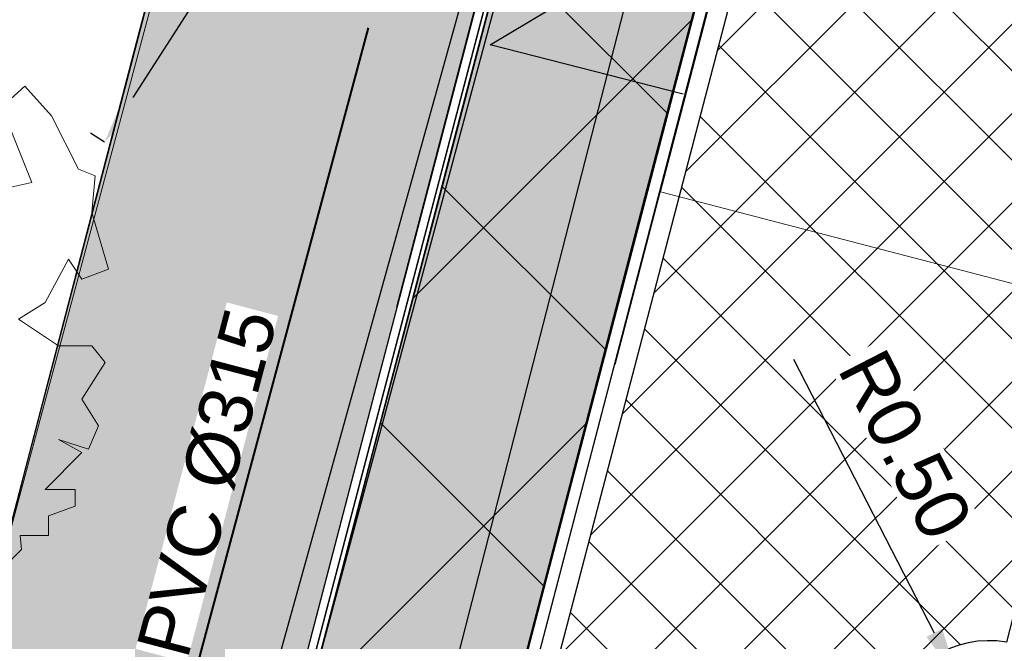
# Model space of a CAD drawing. Header units: metres. Extents: x 252743 to 254903, y 592696 to 593766.
# Tile 18 of 174: x 253659.57 to 253666.98, y 592976.65 to 592981.34. Entities that reach past the tile are written whole.
import ezdxf
from ezdxf.enums import TextEntityAlignment as Align

# ---------------------------------------------------------------- set-up
doc = ezdxf.new("R2010")
doc.units = ezdxf.units.M
doc.linetypes.add('ACAD_ISO11W100', pattern=[33, 12, -3, 12, -3, 0, -3])
doc.linetypes.add('DASHED', pattern=[19.049999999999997, 12.7, -6.35])
for name, color, linetype, lineweight in [('132034000_dwg', 8, 'Continuous', 5), ('B-BH-GR-BEPLANTING_CULTUUR_HEESTERS-G', 250, 'Continuous', 18), ('B-BH-VH-OPENVERHARDING-G', 250, 'Continuous', 18), ('B-WE-GR-BOOM-S2', 8, 'Continuous', 9), ('B-WE-GR-BOOM_STAMDIAMETER-T', 7, 'Continuous', 25), ('N-RI-HWA-PVC', 150, 'ACAD_ISO11W100', 40)]:
    doc.layers.add(name, color=color, linetype=linetype, lineweight=lineweight)
doc.layers.add('ALGEMEEN HULP', color=6, linetype='Continuous', plot=False)
for name, color, linetype in [('B-RI-DWA-BETON', 8, 'Continuous'), ('B-RI-HWA-PVC', 8, 'Continuous'), ('N-GR-ARC-GROENVOORZIENING-N', 82, 'Continuous'), ('N-KL-NUTSSTROOK', 10, 'Continuous'), ('N-RI-TEKST 200', 7, 'Continuous'), ('N-WB-ANTIWORTELSCHERM', 6, 'ZIGZAG'), ('N-WB-ARC-ASFALT', 8, 'Continuous'), ('N-WB-ARC-BETONTEGEL 30X30', 8, 'Continuous'), ('N-WB-BAND GAZONBAND 10x20', 7, 'DASHED'), ('N-WB-BOCHTSTRAAL', 7, 'Continuous'), ('N-WB-KANTVERHARDING', 2, 'Continuous'), ('N-WB-MAATVOERING-VERHARDINGEN', 7, 'Continuous')]:
    doc.layers.add(name, color=color, linetype=linetype)
doc.layers.add('N-WB-ARC-ASFALT ROOD', color=7, linetype='Continuous', true_color=0xff6666)
doc.layers.get('0').freeze()
doc.styles.add('N_STANDARD 200', font='arial.ttf', dxfattribs={"height": 0.4})
doc.styles.add('NLCS-ISO', font='txt')
doc.linetypes.add('ZIGZAG', pattern='A,0.00254,-5.08,[131,ltypeshp.shx,S=5.08,R=0,X=-5.08,Y=0],-10.16,[131,ltypeshp.shx,S=5.08,R=180,X=5.08,Y=0],-5.08', length=20.32254)
doc.dimstyles.new('N_DIMENSION 200', dxfattribs={"dimtxt": 0.4, "dimasz": 0.4, "dimexe": 0.125, "dimexo": 0.125, "dimgap": 0.25, "dimtad": 1, "dimzin": 3, "dimdsep": 46, "dimtxsty": 'N_STANDARD 200', "dimcen": 0, "dimazin": 3, "dimtfac": 1, "dimtix": 1, "dimtmove": 2, "dimatfit": 3, "dimfxl": 0.125, "dimfxlon": 1, "dimtfill": 1, "dimtolj": 1, "dimtzin": 0, "dimarcsym": 0})

# ---------------------------------------------------------------- blocks, each defined once
blk = doc.blocks.new('*D632')
at = {"layer": 'Defpoints', "color": 0, "transparency": 16777216}
for p in [(253666.6391928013, 592976.3622232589), (253666.8678428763, 592975.9175670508)]:
    blk.add_point(p, dxfattribs=at)
at = {"layer": 'N-WB-BOCHTSTRAAL', "color": 0, "lineweight": -2, "transparency": 16777216}
for p, q in [((253665.3951242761, 592978.7815655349), (253666.4562727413, 592976.7179482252)), ((253666.8678428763, 592975.9175670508), (253666.6391928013, 592976.3622232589))]:
    blk.add_line(p, q, dxfattribs=at)
at = {"layer": 'N-WB-BOCHTSTRAAL', "color": 0, "transparency": 16777216}
blk.add_solid([(253666.5155602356, 592976.7484349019), (253666.3969852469, 592976.6874615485), (253666.6391928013, 592976.3622232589)], dxfattribs=at)
at = {"layer": 'N-WB-BOCHTSTRAAL', "color": 0, "transparency": 16777216, "insert": (253666.2381901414, 592978.1353384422), "char_height": 0.4, "attachment_point": 5, "rotation": 297.2130278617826, "style": 'N_STANDARD 200', "bg_fill": 3, "box_fill_scale": 1.1, "bg_fill_color": 256, "bg_fill_true_color": 13158600, "bg_fill_transparency": 0}
blk.add_mtext('\\A1;R0.50', dxfattribs=at)
blk = doc.blocks.new('132034000_dwg_GWW-CAD Bgt tekening 12A-1381416-Plot dakaanzicht')
at = {"layer": 'B-BH-GR-BEPLANTING_CULTUUR_HEESTERS-G', "color": 253, "lineweight": 9, "flags": 128}
blk.add_lwpolyline([(253665724, 592985118), (253691137, 592978444), (253690477, 592975920), (253674943, 592979885), (253674304, 592977460), (253664393, 592980041), (253665075, 592982645)], close=True, dxfattribs=at)
at = {"layer": 'B-BH-VH-OPENVERHARDING-G', "color": 253, "lineweight": 9, "flags": 128}
for points in [[(253661744.4875223, 592955675.2889874), (253661720, 592955740), (253661300, 592956971), (253660670, 592958554.0000001), (253660144, 592959710.0000001), (253659589, 592960768), (253658944, 592962021.0000001), (253658523, 592962914.0000001), (253658133, 592964085.0000001), (253657946, 592965000.0000001), (253657796, 592965968.0000001), (253657668, 592966929.0000001), (253657584.9999999, 592968077.0000001), (253657570, 592969172.0000001), (253657593, 592970268.0000001), (253658271, 592972956.0000001), (253659202, 592976405.0000001), (253660849, 592982546.0000001), (253665530, 593000000.0000001), (253666110, 593002166.0000001), (253666687, 593004322.0000001), (253668532, 593011215.0000001), (253670047, 593016811.0000001)], [(253665075, 592982645), (253664393, 592980041), (253674304, 592977460), (253673562, 592974542), (253673292, 592973529), (253665315, 592975607), (253665120, 592975652), (253664947, 592975675), (253664774, 592975675), (253664587, 592975675), (253664429, 592975652), (253664257, 592975585), (253664137, 592975472), (253664017, 592975352), (253663866, 592975277), (253663611, 592975255), (253663371, 592975277), (253663229, 592975315), (253662351, 592971975), (253661551, 592969165), (253659976, 592969498), (253660094, 592970075), (253667930, 593000000)], [(253681380, 593049589.0000001), (253667930, 593000000.0000001), (253660094, 592970075.0000001), (253659976, 592969498.0000001), (253659919, 592968756), (253659919, 592967915.0000001), (253660009, 592967060.0000001), (253660189, 592966084), (253660430, 592965124.0000001), (253661030, 592963608), (253661555, 592962392.0000002), (253662216, 592961087), (253662846, 592959721), (253663386, 592958460.0000001)]]:
    blk.add_lwpolyline(points, dxfattribs=at)
blk = doc.blocks.new('132034000_dwg-1357416-Plot dakaanzicht')
blk.add_blockref('132034000_dwg_GWW-CAD Bgt tekening 12A-1381416-Plot dakaanzicht', (0, 0))
blk = doc.blocks.new('SGR-BOOM_06_ST')
at = {"linetype": 'Continuous', "flags": 128}
blk.add_lwpolyline([(2.697926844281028, 3.519936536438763), (2.530031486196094, 3.938911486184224), (2.197017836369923, 4.064448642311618), (1.94450365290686, 4.524361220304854), (1.273022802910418, 4.692183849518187), (0.8554126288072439, 4.524288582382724), (1.107912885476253, 4.273186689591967), (1.064270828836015, 3.811889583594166), (0.2276521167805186, 3.979701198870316), (0.3518243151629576, 4.315444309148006), (0.1839317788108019, 4.692111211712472), (-0.1504327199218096, 4.608837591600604), (-0.4861730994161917, 4.692066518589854), (-1.154910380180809, 4.649713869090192), (-1.490634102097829, 4.483188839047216), (-1.95193375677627, 4.56504461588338), (-2.538756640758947, 4.105076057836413), (-2.119756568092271, 3.896293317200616), (-1.994180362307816, 3.643818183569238), (-1.575180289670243, 3.435035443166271), (-1.994130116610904, 2.890461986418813), (-2.538667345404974, 2.766231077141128), (-2.915367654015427, 3.099211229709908), (-2.619546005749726, 3.216664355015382), (-2.873110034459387, 3.855299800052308), (-3.627802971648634, 3.434898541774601), (-4.004453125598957, 3.015887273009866), (-3.794266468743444, 2.84803387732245), (-4.004419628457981, 2.513649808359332), (-4.424759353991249, 2.345754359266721), (-4.716801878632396, 2.05367287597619), (-5.01017267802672, 1.214316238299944), (-3.88011881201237, 0.9209648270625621), (-3.712226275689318, 0.5442979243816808), (-4.004271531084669, 0.2931597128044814), (-4.506508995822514, 0.2931262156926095), (-4.602327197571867, 0.5555981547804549), (-5.093368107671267, 0.3763383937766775), (-4.757596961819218, -0.1681847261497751), (-4.925450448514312, -0.3770066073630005), (-4.716628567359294, -0.544860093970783), (-4.88446521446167, -1.006165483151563), (-4.532341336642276, -1.182198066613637), (-4.716561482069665, -1.550699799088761), (-4.424496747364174, -1.591623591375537), (-4.292786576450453, -1.70719043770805), (-4.61907625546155, -2.106831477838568), (-3.920821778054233, -2.682045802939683), (-3.668355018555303, -2.430910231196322), (-3.459575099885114, -1.969602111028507), (-3.627456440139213, -1.760802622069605), (-3.418684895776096, -1.173935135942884), (-3.123882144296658, -1.341782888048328), (-2.788119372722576, -1.760746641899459), (-2.496040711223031, -2.010481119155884), (-2.788049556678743, -2.807529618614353), (-3.418567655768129, -2.931766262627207), (-3.668290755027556, -3.394441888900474), (-3.332530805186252, -3.771097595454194), (-2.831649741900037, -3.896623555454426), (-2.768861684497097, -4.022178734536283), (-2.70607362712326, -4.147733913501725), (-2.328058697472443, -3.728722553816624), (-1.825821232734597, -3.728689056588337), (-1.574691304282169, -3.89653972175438), (-1.698860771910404, -4.27322610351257), (-1.6988383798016, -4.608960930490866), (-1.154284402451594, -4.735848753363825), (-0.6097418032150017, -4.692139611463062), (-0.4855303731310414, -4.944614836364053), (-0.2330665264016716, -4.64980644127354), (0.1012924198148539, -4.483281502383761), (-0.05880460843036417, -4.006538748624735), (0.2691206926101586, -3.89641674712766), (0.7727313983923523, -4.023307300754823), (0.8560217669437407, -4.608790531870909), (1.149445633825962, -4.565098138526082), (1.441519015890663, -4.735675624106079), (2.070647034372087, -4.232031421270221), (2.365446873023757, -4.356206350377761), (2.321760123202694, -4.14739857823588), (2.657483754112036, -3.979508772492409), (2.406348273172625, -3.728406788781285), (2.112915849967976, -3.643810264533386), (2.574182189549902, -3.226158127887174), (2.615108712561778, -2.975036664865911), (3.159645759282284, -2.848076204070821), (3.537702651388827, -3.058226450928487), (3.787439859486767, -2.807091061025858), (3.770391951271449, -2.632754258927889), (4.123163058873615, -2.632730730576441), (4.123146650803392, -2.386717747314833), (4.458873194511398, -2.262500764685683), (4.458859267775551, -2.05369007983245), (4.082181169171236, -2.05371520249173), (4.543444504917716, -1.591025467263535), (4.250006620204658, -1.424542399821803), (4.626693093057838, -1.550076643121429), (4.752232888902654, -1.256641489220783), (4.54339981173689, -0.9209205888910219), (4.835431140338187, -0.4609716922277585), (4.667549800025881, -0.2521722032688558), (4.249928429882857, -0.2522000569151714), (3.746303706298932, 0.08486595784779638), (4.082024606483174, 0.2936990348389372), (4.375415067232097, 0.8382641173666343), (4.543299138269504, 0.5885213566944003), (4.876296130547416, 0.7127381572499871), (4.667437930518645, 1.425137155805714), (4.711079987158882, 1.886434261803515), (4.499534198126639, 1.969671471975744), (4.163754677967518, 2.639753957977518), (3.828442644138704, 3.012677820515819), (3.373874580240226, 2.603955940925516), (3.662895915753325, 2.430909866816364), (3.914056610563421, 1.801765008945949), (3.537384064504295, 1.718488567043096), (3.327180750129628, 2.136095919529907), (2.991451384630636, 2.054186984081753), (2.657064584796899, 2.305283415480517), (2.238064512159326, 2.514066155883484), (2.446864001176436, 2.681947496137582), (2.321287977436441, 2.931693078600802), (2.530081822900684, 3.184190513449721), (2.865825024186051, 3.05865353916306), (3.159240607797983, 3.226540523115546)], close=True, dxfattribs=at)
blk.add_circle((0, 0), 0.15)
at = {"layer": 'B-WE-GR-BOOM_STAMDIAMETER-T', "style": 'NLCS-ISO'}
blk.add_attdef('STAMDIAMETER', text='', height=0.3, dxfattribs=at).set_placement((0, 0), align=Align.BOTTOM_LEFT)
blk = doc.blocks.new('*D1213')
at = {"layer": 'Defpoints', "color": 0, "transparency": 16777216}
for p in [(253664.3926025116, 592986.9359214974), (253664.4342204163, 592986.9091910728), (253660.246174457, 592980.3886175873)]:
    blk.add_point(p, dxfattribs=at)
at = {"layer": 'N-WB-MAATVOERING-VERHARDINGEN', "color": 0, "lineweight": -2, "transparency": 16777216}
for p, q in [((253664.3926025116, 592986.9359214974), (253664.2874276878, 592987.0034733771)), ((253660.4207225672, 592980.7519074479), (253664.1764364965, 592986.5993620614)), ((253660.2045565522, 592980.4153480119), (253660.0993817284, 592980.4828998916))]:
    blk.add_line(p, q, dxfattribs=at)
at = {"layer": 'N-WB-MAATVOERING-VERHARDINGEN', "color": 0, "transparency": 16777216}
for points in [[(253664.1203432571, 592986.6353897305), (253664.2325297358, 592986.5633343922), (253664.3926025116, 592986.9359214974)], [(253660.3646293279, 592980.787935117), (253660.4768158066, 592980.7158797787), (253660.2045565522, 592980.4153480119)]]:
    blk.add_solid(points, dxfattribs=at)
at = {"layer": 'N-WB-MAATVOERING-VERHARDINGEN', "color": 0, "transparency": 16777216, "insert": (253661.9170804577, 592983.9206646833), "char_height": 0.4, "attachment_point": 5, "rotation": 57.28810328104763, "style": 'N_STANDARD 200', "bg_fill": 3, "box_fill_scale": 1.1, "bg_fill_color": 256, "bg_fill_true_color": 13158600, "bg_fill_transparency": 0}
blk.add_mtext('\\A1;7.75', dxfattribs=at)

msp = doc.modelspace()

# ---------------------------------------------------------------- hatches: boundary and pattern name
at = {"layer": 'N-GR-ARC-GROENVOORZIENING-N'}
h = msp.add_hatch(dxfattribs=at)
h.set_pattern_fill('ANSI37', color=256, scale=0.15)
h.set_pattern_definition([(45, (0, 0), (-0.3367596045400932, 0.3367596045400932), []), (135, (0, 0), (-0.3367596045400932, -0.3367596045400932), [])])
edge = h.paths.add_edge_path()
edge.add_line((253665.8241202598, 592984.9365791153), (253690.9600179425, 592978.3349708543))
edge.add_line((253690.9600179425, 592978.3349708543), (253689.2832720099, 592971.9145562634))
edge.add_line((253689.2832720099, 592971.9145562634), (253687.3934096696, 592972.3992110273))
edge.add_line((253687.3934096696, 592972.3992110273), (253688.3976139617, 592976.2554228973))
edge.add_line((253688.3976139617, 592976.2554228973), (253668.5590276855, 592981.420747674))
edge.add_line((253668.5590276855, 592981.420747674), (253667.3754601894, 592976.8749917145))
edge.add_line((253667.3754601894, 592976.8749917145), (253667.0747247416, 592976.9405079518))
edge.add_line((253667.0747247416, 592976.9405079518), (253667.0006111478, 592976.6473919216))
edge.add_arc((253666.8685222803, 592975.898911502), 0.7600463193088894, 79.99171674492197, 165.8970195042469)
edge.add_line((253666.1313842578, 592976.0841085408), (253665.9221358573, 592975.2885269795))
edge.add_arc((253665.2340673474, 592975.5186932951), 0.7255444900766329, 249.5883620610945, 341.50435756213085, ccw=False)
edge.add_line((253664.9810246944, 592974.838704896), (253664.9554193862, 592974.7412997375))
edge.add_line((253664.9554193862, 592974.7412997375), (253663.2731507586, 592975.1835248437))
edge.add_line((253663.2731507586, 592975.1835248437), (253665.8241202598, 592984.9365791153))
at = {"layer": 'N-KL-NUTSSTROOK'}
h = msp.add_hatch(dxfattribs=at)
h.set_pattern_fill('ANSI37', color=256, scale=0.5)
h.set_pattern_definition([(45, (0.01110095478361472, -0.01331456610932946), (-1.122532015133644, 1.122532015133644), []), (135, (0.01110095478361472, -0.01331456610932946), (-1.122532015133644, -1.122532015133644), [])])
h.paths.add_polyline_path([(253685.6844245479, 593059.7696635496), (253683.9435395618, 593052.9563786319), (253682.0082150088, 593045.9572178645), (253680.0768857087, 593039.0373696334), (253678.1531198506, 593032.1446208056), (253673.8580865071, 593016.518632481), (253669.749841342, 593000.8466031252), (253665.6408736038, 592985.1955043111), (253661.5551687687, 592969.5514562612), (253660.1036000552, 592969.9295412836), (253661.566046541, 592975.5442613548), (253663.0324861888, 592981.168338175), (253666.0084195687, 592992.5500385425), (253667.4853712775, 592998.277640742), (253669.0109342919, 593003.9443029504), (253672.004578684, 593015.3646425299), (253674.9797750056, 593026.3024087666), (253677.9985052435, 593037.1704637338), (253681.190632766, 593048.6076836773), (253684.224756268, 593060.1159785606)])
at = {"layer": 'N-WB-ARC-ASFALT ROOD'}
h = msp.add_hatch(color=256, dxfattribs=at)
h.dxf.hatch_style = 1
edge = h.paths.add_edge_path()
edge.add_line((253681.795198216, 593060.7059606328), (253684.1282167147, 593060.142150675))
edge.add_line((253684.1282167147, 593060.142150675), (253682.5989554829, 593054.1359466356))
edge.add_line((253682.5989554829, 593054.1359466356), (253682.1889293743, 593052.5565142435))
edge.add_line((253682.1889293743, 593052.5565142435), (253680.6620729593, 593047.0858704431))
edge.add_line((253680.6620729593, 593047.0858704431), (253679.1054187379, 593041.5084627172))
edge.add_line((253679.1054187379, 593041.5084627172), (253678.549143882, 593039.5153600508))
edge.add_line((253678.549143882, 593039.5153600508), (253677.9928690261, 593037.5222573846))
edge.add_line((253677.9928690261, 593037.5222573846), (253676.8855549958, 593033.5548112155))
edge.add_line((253676.8855549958, 593033.5548112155), (253674.8652522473, 593026.2635190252))
edge.add_line((253674.8652522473, 593026.2635190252), (253672.5949240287, 593018.0106704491))
edge.add_line((253672.5949240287, 593018.0106704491), (253669.1808892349, 593004.990021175))
edge.add_line((253669.1808892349, 593004.990021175), (253667.7481913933, 592999.5260569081))
edge.add_line((253667.7481913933, 592999.5260569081), (253666.2847002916, 592994.0059281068))
edge.add_line((253666.2847002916, 592994.0059281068), (253664.0826329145, 592985.5608251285))
edge.add_line((253664.0826329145, 592985.5608251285), (253663.1593980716, 592982.0452766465))
edge.add_line((253663.1593980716, 592982.0452766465), (253662.2369665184, 592978.516837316))
edge.add_line((253662.2369665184, 592978.516837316), (253660.006828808, 592969.9547469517))
edge.add_arc((253666.0676338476, 592968.4498053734), 6.244854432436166, 166.0550773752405, 177.3909185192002)
edge.add_arc((253671.3733736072, 592968.3499073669), 11.5505111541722, 178.0939806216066, 204.17029611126)
edge.add_line((253660.8354667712, 592963.6205493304), (253661.3879641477, 592962.4570251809))
edge.add_line((253661.3879641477, 592962.4570251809), (253661.9203218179, 592961.4069519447))
edge.add_line((253661.9203218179, 592961.4069519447), (253662.3882558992, 592960.3836082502))
edge.add_line((253662.3882558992, 592960.3836082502), (253663.0665735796, 592958.6907580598))
edge.add_line((253663.0665735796, 592958.6907580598), (253663.7417722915, 592956.9366841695))
edge.add_line((253663.7417722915, 592956.9366841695), (253664.4567925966, 592954.6718779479))
edge.add_line((253664.4567925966, 592954.6718779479), (253665.1018604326, 592952.5979883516))
edge.add_arc((253657.4625816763, 592950.2228209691), 8.000000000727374, -15.185234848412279, 17.271260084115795, ccw=False)
edge.add_line((253665.1832539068, 592948.1272970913), (253663.8743140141, 592943.3046863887))
edge.add_line((253663.8743140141, 592943.3046863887), (253662.2023406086, 592937.1479015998))
edge.add_line((253662.2023406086, 592937.1479015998), (253660.5501915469, 592931.0761358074))
edge.add_line((253660.5501915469, 592931.0761358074), (253657.2588915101, 592918.9803731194))
edge.add_line((253657.2588915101, 592918.9803731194), (253654.956477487, 592910.5188371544))
edge.add_line((253654.956477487, 592910.5188371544), (253653.3995344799, 592904.7976819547))
edge.add_arc((253645.1249373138, 592907.1613335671), 8.605568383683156, 290.78435530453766, 344.05792668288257, ccw=False)
edge.add_line((253648.1786378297, 592899.1157931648), (253644.0813659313, 592897.5188260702))
edge.add_arc((253645.8607225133, 592892.9533151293), 4.89999999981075, 111.2927906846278, 175.0684615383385)
edge.add_line((253640.9788616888, 592893.3745453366), (253640.167268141, 592883.9685562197))
edge.add_line((253640.167268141, 592883.9685562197), (253637.7819840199, 592884.2424560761))
edge.add_line((253637.7819840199, 592884.2424560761), (253638.1915143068, 592888.9887203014))
edge.add_line((253638.1915143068, 592888.9887203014), (253638.4442218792, 592891.9174827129))
edge.add_line((253638.4442218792, 592891.9174827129), (253638.5877461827, 592893.5808621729))
edge.add_arc((253645.8607225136, 592892.9533151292), 7.300000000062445, 111.2927906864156, 175.0684615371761, ccw=False)
edge.add_line((253643.20984434, 592899.7549946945), (253647.4177918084, 592901.3949949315))
edge.add_arc((253645.1253727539, 592907.1610918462), 6.205083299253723, 291.6812147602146, 344.0589684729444)
edge.add_line((253651.0918387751, 592905.4568788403), (253652.6889135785, 592911.326242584))
edge.add_line((253652.6889135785, 592911.326242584), (253654.5364483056, 592918.1160644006))
edge.add_line((253654.5364483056, 592918.1160644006), (253656.4453742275, 592925.1315032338))
edge.add_line((253656.4453742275, 592925.1315032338), (253659.3110641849, 592935.6631180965))
edge.add_line((253659.3110641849, 592935.6631180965), (253661.5581123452, 592943.933343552))
edge.add_line((253661.5581123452, 592943.933343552), (253662.8670522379, 592948.7559542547))
edge.add_arc((253657.4582230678, 592950.2233490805), 5.604344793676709, 344.8212266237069, 377.9019312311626)
edge.add_line((253662.7912281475, 592951.9460612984), (253661.8304349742, 592955.0193743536))
edge.add_arc((253611.1297324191, 592938.4890565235), 53.32740990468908, 18.05789785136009, 23.07416480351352)
edge.add_line((253660.1908595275, 592959.3892587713), (253659.9351419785, 592959.9796275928))
edge.add_arc((253868.7138842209, 593063.3533541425), 232.9692910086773, 205.8811838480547, 206.3416364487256, ccw=False)
edge.add_arc((253671.5954013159, 592968.3678242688), 14.1718472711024, 178.2170799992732, 208.2464669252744, ccw=False)
edge.add_arc((253666.0513985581, 592968.4530680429), 8.628317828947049, 166.063415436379, 177.6374467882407, ccw=False)
edge.add_line((253657.677073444, 592970.5311795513), (253658.7306129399, 592974.5766835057))
edge.add_line((253658.7306129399, 592974.5766835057), (253659.6422416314, 592978.076667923))
edge.add_line((253659.6422416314, 592978.076667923), (253660.8501072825, 592982.7005672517))
edge.add_line((253660.8501072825, 592982.7005672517), (253663.3876386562, 592992.4074131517))
edge.add_line((253663.3876386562, 592992.4074131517), (253664.8461752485, 592997.9454542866))
edge.add_line((253664.8461752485, 592997.9454542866), (253665.6668127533, 593001.0448688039))
edge.add_line((253665.6668127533, 593001.0448688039), (253666.7235345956, 593005.0800491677))
edge.add_line((253666.7235345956, 593005.0800491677), (253668.8186469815, 593013.0706142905))
edge.add_line((253668.8186469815, 593013.0706142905), (253670.2820787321, 593018.6524817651))
edge.add_line((253670.2820787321, 593018.6524817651), (253671.9966548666, 593024.896403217))
edge.add_line((253671.9966548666, 593024.896403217), (253674.297867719, 593033.2109778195))
edge.add_line((253674.297867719, 593033.2109778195), (253678.7619207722, 593049.2054380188))
edge.add_line((253678.7619207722, 593049.2054380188), (253680.3137236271, 593054.8874395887))
edge.add_line((253680.3137236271, 593054.8874395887), (253681.795198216, 593060.7059606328))
at = {"layer": 'N-WB-ARC-BETONTEGEL 30X30'}
h = msp.add_hatch(dxfattribs=at)
h.set_pattern_fill('AR-B88', color=256, scale=0.002, angle=255.07, style=0)
h.set_pattern_definition([(255.07, (347.7034093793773, 85.49383894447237), (0.3926804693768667, -0.1047043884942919), []), (345.07, (347.7034093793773, 85.49383894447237), (0.4450326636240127, 0.09163584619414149), [0.4064, -0.4064])])
h.paths.add_polyline_path([(253672.7511180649, 593018.2116929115), (253667.9948731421, 593000.0684130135), (253666.4070259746, 592994.0776182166), (253664.1657516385, 592985.4968022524), (253663.1100139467, 592981.4635453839), (253661.5881619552, 592975.6421768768), (253660.1036000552, 592969.9295412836), (253661.5551687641, 592969.5514562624), (253663.0325852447, 592975.2236501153), (253665.6272428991, 592985.1432294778), (253667.8402875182, 592993.6304310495), (253669.442300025, 592999.6724782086), (253671.0226853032, 593005.7060406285), (253674.1958395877, 593017.8066287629)])

# ---------------------------------------------------------------- linework, layer by layer
at = {"layer": 'ALGEMEEN HULP'}
for p, q in [((253663.1105994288, 592981.1480185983), (253663.9538334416, 592981.6553567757)), ((253664.5639169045, 592980.7767123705), (253663.1105994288, 592981.1480185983))]:
    msp.add_line(p, q, dxfattribs=at)
at = {"layer": 'B-RI-DWA-BETON'}
msp.add_line((253669.837196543, 593003.7531429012), (253661.0070810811, 592969.28), dxfattribs=at)
at = {"layer": 'B-RI-HWA-PVC'}
msp.add_line((253671.8150421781, 593013.599748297), (253655.648, 592955.392), dxfattribs=at)
at = {"layer": 'N-GR-ARC-GROENVOORZIENING-N'}
msp.add_lwpolyline([(253665.8241202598, 592984.9365791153), (253690.9600179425, 592978.3349708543), (253689.2832720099, 592971.9145562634), (253687.3934096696, 592972.3992110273), (253688.3976139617, 592976.2554228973), (253668.5590276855, 592981.420747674), (253667.3754601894, 592976.8749917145), (253667.0747247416, 592976.9405079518), (253667.0006111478, 592976.6473919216, 0.3934332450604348), (253666.1313842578, 592976.0841085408), (253665.9221358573, 592975.2885269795, -0.4240423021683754), (253664.9810246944, 592974.838704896), (253664.9554193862, 592974.7412997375), (253663.2731507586, 592975.1835248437)], format="xyb", close=True, dxfattribs=at)
at = {"layer": 'N-KL-NUTSSTROOK'}
msp.add_lwpolyline([(253685.6844245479, 593059.7696635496), (253683.9435395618, 593052.9563786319), (253682.0082150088, 593045.9572178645), (253680.0768857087, 593039.0373696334), (253678.1531198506, 593032.1446208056), (253673.8580865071, 593016.518632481), (253669.749841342, 593000.8466031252), (253665.6408736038, 592985.1955043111), (253661.5551687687, 592969.5514562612), (253660.1036000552, 592969.9295412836), (253661.566046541, 592975.5442613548), (253663.0324861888, 592981.168338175), (253666.0084195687, 592992.5500385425), (253667.4853712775, 592998.277640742), (253669.0109342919, 593003.9443029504), (253672.004578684, 593015.3646425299), (253674.9797750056, 593026.3024087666), (253677.9985052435, 593037.1704637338), (253681.190632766, 593048.6076836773), (253684.224756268, 593060.1159785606)], close=True, dxfattribs=at)
at = {"layer": 'N-RI-HWA-PVC'}
msp.add_line((253683.2489900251, 593059.7004552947), (253660.5728663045, 592975.2464159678), dxfattribs=at)
at = {"layer": 'N-WB-ANTIWORTELSCHERM', "ltscale": 0.2}
msp.add_line((253673.2256984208, 593019.0398762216), (253660.094, 592970.075), dxfattribs=at)
at = {"layer": 'N-WB-ARC-ASFALT'}
for points in [[(253651.0918387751, 592905.4568788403), (253652.6889135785, 592911.326242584), (253654.5364483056, 592918.1160644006), (253656.4453742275, 592925.1315032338), (253659.3110641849, 592935.6631180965), (253661.5581123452, 592943.933343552), (253662.8670522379, 592948.7559542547, 0.1453526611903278), (253662.7912281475, 592951.9460612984), (253661.8304349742, 592955.0193743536, 0.02189108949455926), (253660.1908595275, 592959.3892587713), (253659.9351419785, 592959.9796275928, -0.002009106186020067), (253659.1111387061, 592961.6607800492, -0.1317829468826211), (253657.4304149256, 592968.8087501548, -0.05054421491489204), (253657.677073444, 592970.5311795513), (253658.7306129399, 592974.5766835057), (253659.6422416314, 592978.076667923), (253660.8501072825, 592982.7005672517), (253663.3876386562, 592992.4074131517), (253664.8461752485, 592997.9454542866), (253665.6668127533, 593001.0448688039), (253666.7235345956, 593005.0800491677), (253668.8186469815, 593013.0706142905), (253670.2820787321, 593018.6524817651)], [(253672.5949240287, 593018.0106704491), (253669.1808892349, 593004.990021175), (253667.7481913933, 592999.5260569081), (253666.2847002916, 592994.0059281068), (253664.0826329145, 592985.5608251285), (253663.1593980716, 592982.0452766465), (253662.2369665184, 592978.516837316), (253660.006828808, 592969.9547469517, 0.04950231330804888), (253659.8292530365, 592968.7340794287, 0.1142729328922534), (253660.8354667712, 592963.6205493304), (253661.3879641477, 592962.4570251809), (253661.9203218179, 592961.4069519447), (253662.3882558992, 592960.3836082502), (253663.0665735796, 592958.6907580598), (253663.7417722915, 592956.9366841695), (253664.4567925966, 592954.6718779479), (253665.1018604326, 592952.5979883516, -0.1425725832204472), (253665.1832539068, 592948.1272970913), (253663.8743140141, 592943.3046863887), (253662.2023406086, 592937.1479015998), (253660.5501915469, 592931.0761358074), (253657.2588915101, 592918.9803731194), (253654.956477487, 592910.5188371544), (253653.3995344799, 592904.7976819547, -0.2367289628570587)]]:
    msp.add_lwpolyline(points, format="xyb", dxfattribs=at)
at = {"layer": 'N-WB-ARC-BETONTEGEL 30X30'}
for points in [[(253684.2531150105, 593060.2719712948), (253684.2529999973, 593060.2720000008), (253681.3799999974, 593049.5890000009), (253667.9299999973, 593000.0000000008), (253660.0939999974, 592970.0750000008), (253659.9759999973, 592969.4980000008)], [(253661.5509795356, 592969.1649214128), (253659.9760000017, 592969.498000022), (253660.0939999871, 592970.0749999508), (253660.2550110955, 592970.6898873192), (253660.3967423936, 592971.231146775), (253660.5087492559, 592971.6588912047), (253660.9717024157, 592973.4268689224), (253662.1760212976, 592978.026057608), (253662.7781545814, 592980.325552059), (253665.7965854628, 592991.8526761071), (253667.9300000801, 593000.000000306), (253671.223915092, 593012.1443833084), (253672.9413039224, 593018.4762490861)], [(253674.2954163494, 593017.7931502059), (253672.7055422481, 593011.7311253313), (253671.1215960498, 593005.6878368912), (253669.539, 592999.647), (253667.937, 592993.605), (253665.6836232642, 592985.0251744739), (253663.0904480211, 592975.0764565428), (253662.6328218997, 592973.3356009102), (253662.6116230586, 592973.237776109), (253661.5510000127, 592969.1650000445)]]:
    msp.add_lwpolyline(points, dxfattribs=at)
msp.add_lwpolyline([(253672.7511180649, 593018.2116929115), (253667.9948731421, 593000.0684130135), (253666.4070259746, 592994.0776182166), (253664.1657516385, 592985.4968022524), (253663.1100139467, 592981.4635453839), (253661.5881619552, 592975.6421768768), (253660.1036000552, 592969.9295412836), (253661.5551687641, 592969.5514562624), (253663.0325852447, 592975.2236501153), (253665.6272428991, 592985.1432294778), (253667.8402875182, 592993.6304310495), (253669.442300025, 592999.6724782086), (253671.0226853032, 593005.7060406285), (253674.1958395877, 593017.8066287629)], close=True, dxfattribs=at)
at = {"layer": 'N-WB-BAND GAZONBAND 10x20', "ltscale": 0.5}
for points in [[(253660.006828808, 592969.9547469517), (253662.7461108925, 592980.471577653), (253664.0796785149, 592985.5494850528)], [(253661.6519400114, 592969.5262505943), (253664.3907899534, 592980.0414221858), (253665.7239220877, 592985.117671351)]]:
    msp.add_lwpolyline(points, dxfattribs=at)
at = {"layer": 'N-WB-KANTVERHARDING'}
for points in [[(253657.6843188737, 592970.5596829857), (253660.4242110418, 592981.0788559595), (253661.7583934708, 592986.1591043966)], [(253660.1036000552, 592969.9295412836), (253662.8428567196, 592980.4462743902), (253664.176398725, 592985.5240842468)], [(253661.5551687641, 592969.5514562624), (253664.2940441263, 592980.0667254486), (253665.6272018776, 592985.1430721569)]]:
    msp.add_lwpolyline(points, dxfattribs=at)

# ---------------------------------------------------------------- block references
at = {"layer": '132034000_dwg', "color": 253, "lineweight": 9, "xscale": 0.001, "yscale": 0.001, "zscale": 0.001}
msp.add_blockref('132034000_dwg-1357416-Plot dakaanzicht', (0, 0), dxfattribs=at)
at = {"layer": 'B-WE-GR-BOOM-S2'}
ref = msp.add_blockref('SGR-BOOM_06_ST', (253657.3082998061, 592979.0309563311, -0.294), dxfattribs=dict(at, xscale=0.6, yscale=0.6, zscale=0.6))
ref.add_attrib('STAMDIAMETER', 'Dia 20', dxfattribs={"layer": 'B-WE-GR-BOOM_STAMDIAMETER-T', "height": 0.3, "style": 'NLCS-ISO'}).set_placement((253657.3082998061, 592979.0309563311, -0.294), align=Align.BOTTOM_LEFT)

# ---------------------------------------------------------------- next in the draw order: texts
at = {"layer": 'N-RI-TEKST 200', "insert": (253661.1836342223, 592977.796800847), "char_height": 0.4000000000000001, "width": 2.7, "attachment_point": 8, "rotation": 75.23947790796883, "style": 'N_STANDARD 200', "bg_fill": 3, "box_fill_scale": 1, "bg_fill_color": 256, "bg_fill_transparency": 0}
msp.add_mtext('PVC Ø315', dxfattribs=at)

# ---------------------------------------------------------------- next in the draw order: dimensions: what is measured, and where the dimension line sits
at = {"layer": 'N-WB-BOCHTSTRAAL'}
dim = msp.add_radius_dim(center=(253666.8678428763, 592975.9175670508), mpoint=(253666.6391928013, 592976.3622232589), dimstyle='N_DIMENSION 200', override={"dimfxl": 0.0125}, dxfattribs=at)
dim.commit()
dim.dimension.update_dxf_attribs({"geometry": '*D632', "text_midpoint": (253666.2381901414, 592978.1353384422)})
at = {"layer": 'N-WB-MAATVOERING-VERHARDINGEN'}
dim = msp.add_aligned_dim(p1=(253660.2461744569, 592980.3886175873), p2=(253664.4342204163, 592986.9091910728), distance=0.04946276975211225, dimstyle='N_DIMENSION 200', override={"dimfxl": 0.0125}, dxfattribs=at)
dim.commit()
dim.dimension.update_dxf_attribs({"geometry": '*D1213', "text_midpoint": (253661.9170804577, 592983.9206646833)})

doc.saveas('drawing.dxf')
